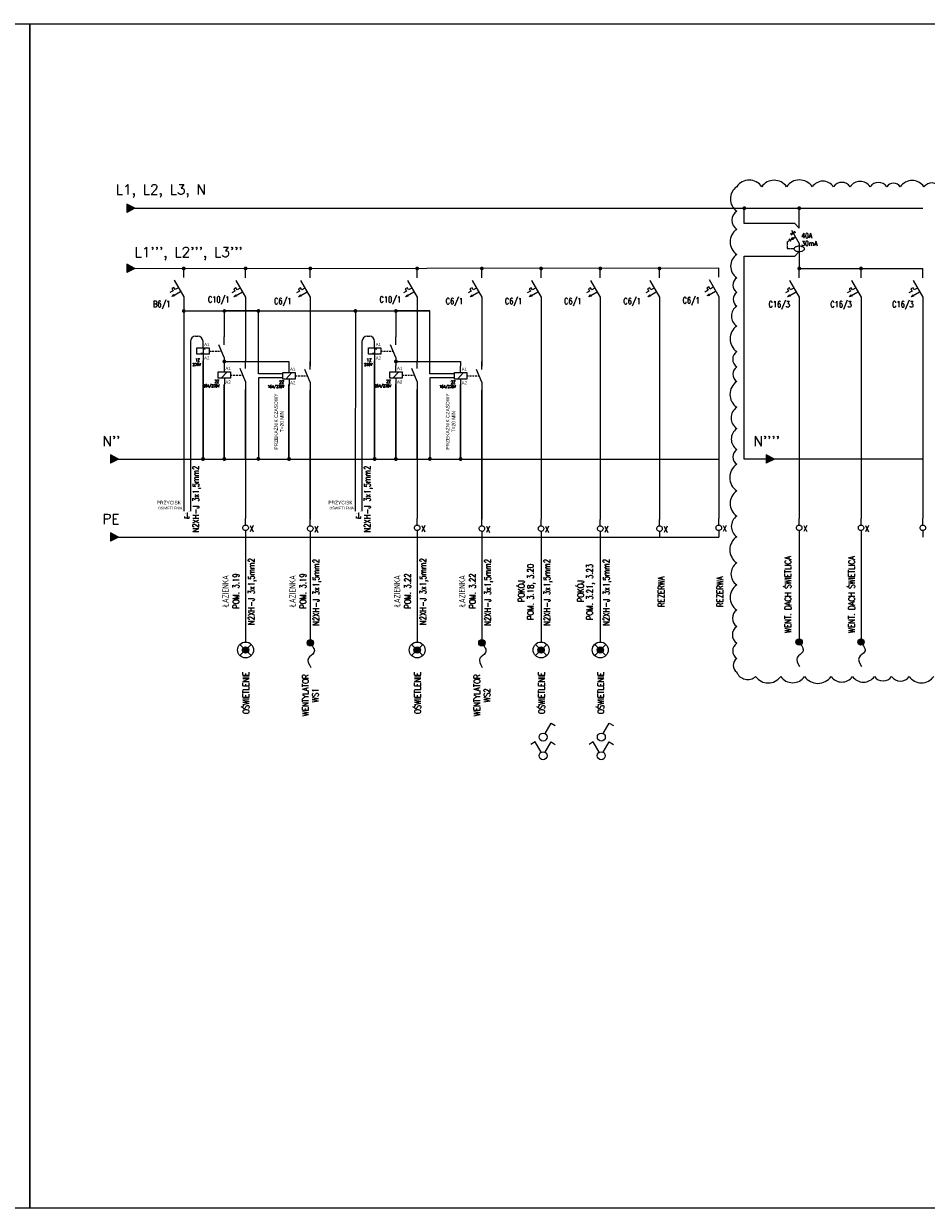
# Model space of a CAD drawing. Extents: x 2235 to 3915, y -856 to -559.
# Tile 5 of 7: x 3074 to 3300, y -856 to -559. Entities that reach past the tile are written whole.
import ezdxf
from ezdxf.enums import TextEntityAlignment as Align

# ---------------------------------------------------------------- set-up
doc = ezdxf.new("R2010")
doc.units = 0
doc.header["$MEASUREMENT"] = 0
for name, pattern in [('DASHED', [19.05, 12.7, -6.35]), ('HIDDEN', [0.375, 0.25, -0.125]), ('PIS1$025', [0]), ('PIS1$035', [0]), ('PIS1$10', [0])]:
    doc.linetypes.add(name, pattern=pattern)
for name, color, linetype in [('!!MF_schemat', 7, 'Continuous'), ('$TYPFIL_380V', 1, 'PIS1$025'), ('_E_aparaty', 7, 'Continuous'), ('_E_OSW', 7, 'Continuous'), ('A', 1, 'PIS1$025'), ('ATTEXT', 4, 'Continuous'), ('E_LOAD CIRCUIT', 7, 'Continuous'), ('E_PW', 255, 'DASHED'), ('hager_artno', 7, 'Continuous'), ('hager_descr', 7, 'Continuous'), ('hager_symbol', 7, 'Continuous'), ('MODBUS RTU', 4, 'Continuous'), ('przewody', 7, 'Continuous'), ('SCHEMAT', 7, 'Continuous'), ('WSCAD', 7, 'Continuous')]:
    doc.layers.add(name, color=color, linetype=linetype)
doc.styles.add('Hager_styl', font='SIMPLEX.SHX')
doc.styles.add('ROMANS', font='romans.shx', dxfattribs={"width": 0.8})

# ---------------------------------------------------------------- blocks, each defined once
blk = doc.blocks.new('ZAC-1_ZA1')
at = {"color": 1, "linetype": 'PIS1$035'}
for p, q in [((0.000002, 0.3), (0.000008, 1)), ((-0.000002, -0.3), (-0.000008, -1))]:
    blk.add_line(p, q, dxfattribs=at)
blk.add_lwpolyline([(-0.3, 0.000002), (-0.290999, 0.075002), (-0.262999, 0.144002), (-0.218998, 0.205002), (-0.160998, 0.253001), (-0.092998, 0.285001), (-0.018998, 0.299), (0.056002, 0.295), (0.128002, 0.270999), (0.191002, 0.230998), (0.243001, 0.175998), (0.279001, 0.109998), (0.298, 0.037998), (0.298, -0.038003), (0.278999, -0.110002), (0.242999, -0.176002), (0.190998, -0.231002), (0.127998, -0.271001), (0.055998, -0.295001), (-0.019003, -0.299), (-0.093002, -0.284999), (-0.161002, -0.252999), (-0.219002, -0.204998), (-0.263001, -0.144998), (-0.291001, -0.074998), (-0.3, 0.000002)], dxfattribs=at)
at = {"color": 1, "flags": 3}
for p in [(0, 1), (0, -1)]:
    blk.add_attdef('#PT_L_1', p, '', height=1, dxfattribs=at)
at = {"flags": 3}
for tag, p in [('$LIB1', (1, 1)), ('$LIB2', (1, 1)), ('$NOMENC', (1, 1)), ('$REP_UNIQ', (1, 1)), ('$PASSANT', (1, 1)), ('$FONCTION', (1, 1)), ('$CLASSE', (1, 1)), ('$BOITE', (1, 1)), ('$ORIGINE', (0, 0))]:
    blk.add_attdef(tag, p, '', height=1, dxfattribs=at)
at = {"color": 0, "width": 0.7}
for tag, p in [('$ZACISK', (0.3, 0.25)), ('$LISTWA', (0.3, -0.75))]:
    blk.add_attdef(tag, p, '', height=0.5, dxfattribs=at)
blk = doc.blocks.new('STYCZNIK 2Z')
for p, q in [((0, -5.25), (0, 0)), ((-18, -7.35), (-10, -7.35)), ((-18, -11.55), (-18, -7.35)), ((-12.05, -7.35), (-16.05, -11.55)), ((-14, -7.35), (-14, -3.15)), ((-10, -7.35), (-10, -11.55)), ((0, -13.65), (-3.58, -5.25)), ((-10, -11.55), (-18, -11.55)), ((-14, -11.55), (-14, -15.75)), ((0, -13.65), (0, -18.9))]:
    blk.add_line(p, q)
at = {"linetype": 'HIDDEN', "ltscale": 5}
blk.add_line((-10, -9.45), (-1.79, -9.45), dxfattribs=at)
at = {"width": 0.857143}
for s, p in [('A1', (-13.31, -6.13)), ('A2', (-13.31, -15.12))]:
    blk.add_text(s, height=2.1, dxfattribs=at).set_placement(p)
at = {"layer": 'hager_artno', "style": 'Hager_styl', "width": 0.761905}
blk.add_attdef('ART_NO', text='', height=1.79, dxfattribs=at).set_placement((-17.25, -19.84), align=Align.RIGHT)
at = {"layer": 'hager_descr', "style": 'Hager_styl', "width": 0.761905}
blk.add_attdef('DESCRIPTION', text='', height=1.79, dxfattribs=at).set_placement((-17.24, -17.44), align=Align.RIGHT)
at = {"layer": 'hager_symbol', "style": 'Hager_styl', "width": 0.761905}
blk.add_attdef('SYMBOL', text='', height=2.1, dxfattribs=at).set_placement((-17.26, -14.68), align=Align.RIGHT)
blk = doc.blocks.new('hager_138')
for p, q in [((0, -5.25), (0, 0)), ((-18, -7.35), (-10, -7.35)), ((-18, -11.55), (-18, -7.35)), ((-14, -7.35), (-14, -3.15)), ((-10, -7.35), (-10, -11.55)), ((0, -13.65), (-3.58, -5.25)), ((-10, -11.55), (-18, -11.55)), ((-15.4, -10.75), (-14, -10.75)), ((-14, -8.05), (-14, -10.75)), ((-14, -8.05), (-12.6, -8.05)), ((-14, -11.55), (-14, -15.75)), ((0, -13.65), (0, -18.9))]:
    blk.add_line(p, q)
at = {"linetype": 'HIDDEN', "ltscale": 5}
blk.add_line((-10, -9.45), (-1.79, -9.45), dxfattribs=at)
at = {"width": 0.857143}
for s, p in [('A1', (-13.31, -6.13)), ('A2', (-13.31, -15.12))]:
    blk.add_text(s, height=2.1, dxfattribs=at).set_placement(p)
at = {"layer": 'hager_artno', "style": 'Hager_styl', "width": 0.761905}
blk.add_attdef('ART_NO', text='', height=1.79, dxfattribs=at).set_placement((-17.71, -21.51), align=Align.RIGHT)
at = {"layer": 'hager_descr', "style": 'Hager_styl', "width": 0.761905}
blk.add_attdef('DESCRIPTION', text='', height=1.79, dxfattribs=at).set_placement((-17.71, -19.12), align=Align.RIGHT)
at = {"layer": 'hager_symbol', "style": 'Hager_styl', "width": 0.761905}
blk.add_attdef('SYMBOL', text='', height=2.1, dxfattribs=at).set_placement((-17.73, -16.36), align=Align.RIGHT)
blk = doc.blocks.new('*X19')
at = {"color": 0}
for p, q in [((44.28, -32.97), (44.26, -32.94)), ((44.28, -32.97), (44.96, -32.29)), ((44.42, -32.93), (44.35, -32.85)), ((44.56, -32.89), (44.44, -32.77)), ((44.53, -32.9), (45.02, -32.4)), ((44.69, -32.85), (44.53, -32.68)), ((44.83, -32.81), (44.61, -32.59)), ((44.97, -32.77), (44.7, -32.51)), ((44.78, -32.83), (45.09, -32.52)), ((45.11, -32.73), (44.79, -32.42)), ((45.12, -32.56), (44.88, -32.33)), ((45.03, -32.75), (45.15, -32.63))]:
    blk.add_line(p, q, dxfattribs=at)
blk = doc.blocks.new('ESKA_1FAZA')
for p, q in [((0, -7.73), (0, 0)), ((-8.8, -18.58), (-11.4, -20.08)), ((-8.07, -15.85), (-9.8, -16.85)), ((-9.8, -16.85), (-8.8, -18.58)), ((-7.07, -17.58), (-8.07, -15.85)), ((-8, -9.87), (0, -23.73)), ((-7.84, -22.24), (-2.64, -19.24)), ((-4.47, -16.08), (-7.07, -17.58)), ((-9.57, -23.24), (-8.09, -21.81)), ((-7.59, -22.67), (-9.57, -23.24)), ((-8.09, -21.81), (-7.59, -22.67)), ((0, -23.73), (0, -35))]:
    blk.add_line(p, q)
at = {"const_width": 0.4}
blk.add_lwpolyline([(-8, -9.87), (0, -23.73)], dxfattribs=at)
at = {"xscale": 2, "yscale": 2, "zscale": 2}
blk.add_blockref('*X19', (-97.98, 42.74), dxfattribs=at)
at = {"style": 'ROMANS', "width": 0.8}
for tag, p in [('NR', (1.58, -10.9)), ('TYP', (1.58, -18.99)), ('PAR', (1.58, -27.09))]:
    blk.add_attdef(tag, p, '', height=5, dxfattribs=at)
blk = doc.blocks.new('_E_Wypust')
at = {"linetype": 'ByBlock'}
h = blk.add_hatch(color=0, dxfattribs=at)
edge = h.paths.add_edge_path()
edge.add_arc((0, 0), 0.398, 0, 360)
at = {"color": 0, "linetype": 'ByBlock'}
blk.add_circle((0, 0), 0.398, dxfattribs=at)
blk.add_spline([(0, 0), (1.23, 0.46), (1.93, -0.24), (3.08, 0.05)], degree=3, dxfattribs=at)
blk = doc.blocks.new('*U173')
h = blk.add_hatch(color=0)
edge = h.paths.add_edge_path()
edge.add_arc((0, 0), 0.8, 0, 360)
at = {"color": 0, "linetype": 'ByBlock'}
for p, q in [((1.41, 1.41), (-1.41, -1.41)), ((-1.41, 1.41), (1.41, -1.41))]:
    blk.add_line(p, q, dxfattribs=at)
blk.add_circle((0, 0), 2, dxfattribs=at)
at = {"color": 0}
blk.add_circle((0, 0), 0.8, dxfattribs=at)
blk = doc.blocks.new('*U153')
at = {"color": 0, "linetype": 'ByBlock'}
for p, q in [((0.5, 0.87), (2, 3.46)), ((2, 3.46), (3.04, 2.86))]:
    blk.add_line(p, q, dxfattribs=at)
blk.add_circle((0, 0), 1, dxfattribs=at)
blk = doc.blocks.new('*U182')
at = {"color": 0, "linetype": 'ByBlock'}
for p, q in [((-2, 3.46), (-3.04, 2.86)), ((-0.5, 0.87), (-2, 3.46)), ((0.5, 0.87), (2, 3.46)), ((2, 3.46), (3.04, 2.86))]:
    blk.add_line(p, q, dxfattribs=at)
blk.add_circle((0, 0), 1, dxfattribs=at)
blk = doc.blocks.new('*X15')
at = {"color": 0}
for p, q in [((86.42, 151.16), (86.36, 151.22)), ((86.44, 151.32), (87.27, 152.15)), ((86.58, 151.19), (86.44, 151.32)), ((86.47, 151.17), (87.34, 152.04)), ((86.73, 151.21), (86.52, 151.42)), ((86.88, 151.24), (86.6, 151.52)), ((86.68, 151.21), (87.4, 151.92)), ((87.03, 151.26), (86.68, 151.61)), ((87.18, 151.29), (86.76, 151.71)), ((87.34, 151.31), (86.84, 151.81)), ((86.89, 151.24), (87.46, 151.81)), ((87.49, 151.34), (86.92, 151.9)), ((87.64, 151.36), (87, 152)), ((87.6, 151.58), (87.08, 152.1)), ((87.11, 151.28), (87.53, 151.7)), ((87.36, 152), (87.16, 152.2)), ((87.32, 151.31), (87.59, 151.59)), ((87.53, 151.34), (87.66, 151.48))]:
    blk.add_line(p, q, dxfattribs=at)
blk = doc.blocks.new('Różnicówka 1-faz')
for p, q in [((0, -27.8), (0, -6.9)), ((-9.2, -33.5), (-4.3, -30.7)), ((-8.5, -34.6), (-3.7, -31.8)), ((-8, -29.9), (0, -43.8)), ((-6.7, -38.4), (-4, -36.8)), ((-10.7, -38.8), (-9, -41.7)), ((-7.2, -37.5), (-9, -39.7)), ((-9, -39.7), (-6.1, -39.2)), ((-7.2, -37.5), (-6.1, -39.2)), ((0, -43.8), (0, -70))]:
    blk.add_line(p, q)
at = {"linetype": 'HIDDEN'}
for p, q in [((-12.5, -41.8), (-9.9, -40.2)), ((-12.5, -41.8), (-12.5, -49.3)), ((-5.5, -49.3), (-12.5, -49.3))]:
    blk.add_line(p, q, dxfattribs=at)
at = {"const_width": 0.4}
blk.add_lwpolyline([(-8, -29.9), (0, -43.8)], dxfattribs=at)
blk.add_lwpolyline([(5.4, -49.3, 0.174704), (5.1, -48.3, 0.104203), (3.8, -47.3, 0.064948), (2.2, -46.8, 0.051099), (0, -46.5, 0.051099), (-2.2, -46.8, 0.064948), (-3.9, -47.3, 0.104203), (-5.2, -48.3, 0.174704), (-5.5, -49.3, 0.174704), (-5.2, -50.2, 0.104203), (-3.9, -51.2, 0.064948), (-2.2, -51.8, 0.051099), (0, -52, 0.051099), (2.2, -51.8, 0.064948), (3.8, -51.2, 0.104203), (5.1, -50.2, 0.174704)], format="xyb", close=True)
at = {"xscale": 2, "yscale": 2, "zscale": 2}
blk.add_blockref('*X15', (-181.6, -342), dxfattribs=at)
at = {"style": 'ROMANS', "width": 0.8, "flags": 4}
for tag, p in [('TYP', (2.3, -29.9)), ('IN', (2.3, -38)), ('ID', (2.3, -46.1))]:
    blk.add_attdef(tag, p, '', height=5, dxfattribs=at)

msp = doc.modelspace()

# ---------------------------------------------------------------- hatches: boundary and pattern name
at = {"layer": 'E_LOAD CIRCUIT', "lineweight": 0, "ltscale": 0.051}
h = msp.add_hatch(color=4, dxfattribs=at)
h.dxf.hatch_style = 1
h.paths.add_polyline_path([(3095.37, -666.88), (3095.37, -667.91), (3097.44, -667.91)])
h.paths.add_polyline_path([(3095.37, -667.91), (3095.37, -668.94), (3097.44, -667.91)])
h = msp.add_hatch(color=4, dxfattribs=at)
h.dxf.hatch_style = 1
h.paths.add_polyline_path([(3259.89, -666.88), (3259.89, -667.91), (3261.96, -667.91)])
h.paths.add_polyline_path([(3259.89, -667.91), (3259.89, -668.94), (3261.96, -667.91)])
at = {"layer": 'WSCAD', "linetype": 'Continuous'}
h = msp.add_hatch(color=256, dxfattribs=at)
h.dxf.hatch_style = 1
h.paths.add_polyline_path([(3099.47, -603.99), (3099.47, -605.02), (3101.54, -605.02)])
h.paths.add_polyline_path([(3099.47, -605.02), (3099.47, -606.05), (3101.54, -605.02)])
h = msp.add_hatch(color=256, dxfattribs=at)
h.dxf.hatch_style = 1
h.paths.add_polyline_path([(3099.47, -619.08), (3099.47, -620.12), (3101.54, -620.12)])
h.paths.add_polyline_path([(3099.47, -620.12), (3099.47, -621.15), (3101.54, -620.12)])
h = msp.add_hatch(color=256, dxfattribs=at)
edge = h.paths.add_edge_path()
edge.add_arc((3113.77, -620.11), 0.175, 0, 360)
h = msp.add_hatch(color=256, dxfattribs=at)
edge = h.paths.add_edge_path()
edge.add_arc((3268.18, -620.11), 0.175, 0, 360)
h = msp.add_hatch(color=256, dxfattribs=at)
edge = h.paths.add_edge_path()
edge.add_arc((3283.69, -620.11), 0.175, 0, 360)
h = msp.add_hatch(color=3, dxfattribs=at)
h.dxf.hatch_style = 1
h.paths.add_polyline_path([(3095.37, -686.43), (3095.37, -687.46), (3097.44, -687.46)])
h.paths.add_polyline_path([(3097.44, -687.46), (3095.37, -687.46), (3095.37, -688.49)])

# ---------------------------------------------------------------- linework, layer by layer
at = {"layer": '!!MF_schemat', "lineweight": -3}
for p, q in [((3123.95, -630.78), (3123.95, -637.24)), ((3167, -630.78), (3167, -637.24))]:
    msp.add_line(p, q, dxfattribs=at)
for points in [[(3116.76, -637.1), (3117.29, -637.1)], [(3159.81, -637.1), (3160.34, -637.1)]]:
    msp.add_lwpolyline(points, dxfattribs=at)
at = {"layer": '$TYPFIL_380V', "color": 4, "linetype": 'PIS1$10'}
for p, q in [((3129.29, -687.46), (3129.29, -713.77)), ((3145.52, -687.66), (3145.52, -713.97)), ((3172.34, -687.46), (3172.34, -713.77)), ((3188.57, -687.66), (3188.57, -713.97)), ((3203.42, -687.66), (3203.42, -713.97)), ((3218.28, -687.66), (3218.28, -713.97)), ((3268.18, -687.46), (3268.18, -713.77)), ((3283.7, -687.46), (3283.7, -713.77))]:
    msp.add_line(p, q, dxfattribs=at)
for p, q in [((3115.43, -638.44), (3115.43, -679.38)), ((3158.47, -638.44), (3158.47, -679.38)), ((3114.07, -682.72), (3114.07, -682.27)), ((3114.6, -682.72), (3114.07, -682.72)), ((3114.6, -681.35), (3114.6, -682.72)), ((3114.6, -682.72), (3115.13, -682.72)), ((3115.13, -682.72), (3115.13, -682.27)), ((3157.12, -682.72), (3157.12, -682.27)), ((3157.65, -682.72), (3157.12, -682.72)), ((3157.65, -681.35), (3157.65, -682.72)), ((3157.65, -682.72), (3158.18, -682.72)), ((3158.18, -682.72), (3158.18, -682.27))]:
    msp.add_line(p, q)
for points in [[(3129.29, -629.06), (3129.29, -643.54)], [(3129.29, -629.06), (3129.29, -643.54)], [(3172.34, -629.06), (3172.34, -643.54)], [(3172.34, -629.06), (3172.34, -643.54)], [(3113.78, -630.78), (3113.77, -679.38)], [(3156.83, -630.78), (3156.82, -679.38)], [(3268.19, -630.78), (3268.18, -682.81)], [(3283.7, -630.78), (3283.7, -643.54)], [(3283.7, -630.78), (3283.7, -682.81)], [(3299.2, -630.78), (3299.2, -643.54)], [(3299.2, -630.78), (3299.2, -682.81)], [(3113.77, -679.38), (3113.77, -680.93)], [(3115.43, -679.38), (3115.43, -680.93)], [(3156.82, -679.38), (3156.82, -680.93)], [(3158.47, -679.38), (3158.47, -680.93)]]:
    msp.add_lwpolyline(points)
for centre, start, end in [((3116.76, -638.44), 90, 180), ((3117.29, -638.44), 0, 90), ((3159.81, -638.44), 90, 180), ((3160.34, -638.44), 0, 90)]:
    msp.add_arc(centre, 1.33, start, end)
for points in [[(3115.43, -680.93), (3115.41, -680.89), (3113.78, -681.76), (3113.76, -681.72)], [(3158.47, -680.93), (3158.45, -680.89), (3156.83, -681.76), (3156.81, -681.72)]]:
    msp.add_trace(points)
at = {"layer": 'E_LOAD CIRCUIT', "color": 0, "lineweight": 0, "ltscale": 0.051}
for p, q in [((3101.54, -605.02), (3099.47, -603.99)), ((3099.47, -603.99), (3099.47, -606.05)), ((3101.54, -605.02), (3099.47, -606.05)), ((3101.54, -620.12), (3099.47, -619.08)), ((3099.47, -619.08), (3099.47, -621.15)), ((3101.54, -620.12), (3099.47, -621.15))]:
    msp.add_line(p, q, dxfattribs=at)
at = {"layer": 'E_LOAD CIRCUIT', "color": 4, "lineweight": 0, "ltscale": 0.051}
for p, q in [((3097.44, -667.91), (3095.37, -666.88)), ((3095.37, -666.88), (3095.37, -668.94)), ((3097.44, -667.91), (3095.37, -668.94)), ((3261.96, -667.91), (3259.89, -666.88)), ((3259.89, -666.88), (3259.89, -668.94)), ((3261.96, -667.91), (3259.89, -668.94))]:
    msp.add_line(p, q, dxfattribs=at)
at = {"layer": 'E_LOAD CIRCUIT', "color": 3, "lineweight": 0, "ltscale": 0.051}
for p, q in [((3097.44, -687.46), (3095.37, -686.43)), ((3095.37, -686.43), (3095.37, -688.49)), ((3097.44, -687.46), (3095.37, -688.49))]:
    msp.add_line(p, q, dxfattribs=at)
at = {"layer": 'MODBUS RTU', "linetype": 'Continuous'}
for p, q in [((3268.19, -610.04), (3267.05, -608.81)), ((3268.18, -615.87), (3267.05, -617.04))]:
    msp.add_line(p, q, dxfattribs=at)
at = {"layer": 'MODBUS RTU', "color": 1, "linetype": 'Continuous'}
msp.add_lwpolyline([(3303.59, -599.86, 0.520567), (3299.48, -599.62, 0.520567), (3293.55, -599.62, 0.520567), (3290.13, -599.62, 0.520567), (3285.96, -599.62, 0.520567), (3280.96, -599.62, 0.520567), (3276.77, -599.62, 0.520567), (3271.48, -599.62, 0.520567), (3264.99, -599.62, 0.520567), (3258.8, -599.62, 0.520567), (3252.5, -599.62, 0.520567), (3252.5, -605.74, 0.520567), (3252.5, -610.32, 0.520567), (3252.5, -616.6, 0.520567), (3252.5, -622.48, 0.520567), (3252.5, -626.12, 0.520567), (3252.5, -629.56, 0.520567), (3252.5, -634.56, 0.520567), (3252.5, -640.94, 0.520567), (3252.5, -644.8, 0.520567), (3252.5, -648.45, 0.520567), (3252.5, -654.93, 0.520567), (3252.5, -660.28, 0.520567), (3252.5, -665.52, 0.520567), (3252.5, -669.22, 0.520567), (3252.5, -675.88, 0.520567), (3252.5, -682.19, 0.520567), (3252.5, -687.37, 0.520567), (3252.5, -693.95, 0.520567), (3252.5, -699.45, 0.520567), (3252.5, -705.75, 0.520567), (3252.5, -709.9, 0.520567), (3252.5, -714.07, 0.520567), (3252.5, -717.93, 0.520567), (3252.5, -721.32, 0.520567), (3257.25, -722.41, 0.520567), (3263.54, -722.41, 0.520567), (3269.53, -722.41, 0.520567), (3276.18, -722.41, 0.520567), (3281.56, -722.41, 0.520567), (3287.06, -722.41, 0.520567), (3291.38, -722.41, 0.520567), (3295.77, -722.41, 0.520567), (3301.95, -722.41, 0.520567)], format="xyb", dxfattribs=at)
at = {"layer": 'MODBUS RTU', "linetype": 'Continuous'}
for points in [[(3267.05, -608.81), (3254.41, -608.81), (3254.41, -605.02)], [(3299.2, -667.91), (3254.41, -667.91), (3254.41, -617.04)], [(3254.41, -617.04), (3267.05, -617.04)], [(3138.66, -647.57), (3132.49, -647.57), (3132.49, -667.88)], [(3181.71, -647.57), (3175.54, -647.57), (3175.54, -667.88)]]:
    msp.add_lwpolyline(points, dxfattribs=at)
at = {"layer": 'przewody', "const_width": 0.476}
for points in [[(3254.17, -605.02, 1), (3254.65, -605.02, 1)], [(3267.95, -605.02, 1), (3268.43, -605.02, 1)], [(3113.54, -620.12, 1), (3114.02, -620.12, 1)], [(3129.05, -620.12, 1), (3129.52, -620.12, 1)], [(3145.28, -620.12, 1), (3145.76, -620.12, 1)], [(3172.1, -620.12, 1), (3172.57, -620.12, 1)], [(3188.33, -620.12, 1), (3188.8, -620.12, 1)], [(3203.19, -620.12, 1), (3203.66, -620.12, 1)], [(3218.05, -620.12, 1), (3218.52, -620.12, 1)], [(3232.9, -620.12, 1), (3233.38, -620.12, 1)], [(3267.95, -620.12, 1), (3268.43, -620.12, 1)], [(3283.46, -620.12, 1), (3283.93, -620.12, 1)], [(3113.54, -630.78, 1), (3114.02, -630.78, 1)], [(3123.72, -630.78, 1), (3124.19, -630.78, 1)], [(3132.26, -630.78, 1), (3132.73, -630.78, 1)], [(3156.59, -630.78, 1), (3157.07, -630.78, 1)], [(3166.76, -630.78, 1), (3167.24, -630.78, 1)], [(3123.72, -643.44, 1), (3124.19, -643.44, 1)], [(3166.76, -643.44, 1), (3167.24, -643.44, 1)]]:
    msp.add_lwpolyline(points, format="xyb", close=True, dxfattribs=at)
at = {"layer": 'przewody', "color": 4}
for points in [[(3118.62, -667.87), (3118.62, -643.24)], [(3161.67, -667.87), (3161.67, -643.24)], [(3123.95, -667.87), (3123.95, -649.21)], [(3140.18, -667.87), (3140.18, -649.21)], [(3167, -667.87), (3167, -649.21)], [(3183.23, -667.87), (3183.23, -649.21)]]:
    msp.add_lwpolyline(points, close=True, dxfattribs=at)
at = {"layer": 'przewody'}
for points in [[(3129.29, -650.44), (3129.29, -667.95)], [(3145.52, -650.64), (3145.52, -683.01)], [(3172.34, -650.44), (3172.34, -667.95)], [(3188.57, -650.64), (3188.57, -683.01)]]:
    msp.add_lwpolyline(points, close=True, dxfattribs=at)
at = {"layer": 'przewody', "color": 4, "const_width": 0.476}
for points in [[(3118.38, -667.87, 1), (3118.86, -667.87, 1)], [(3118.38, -667.91, 1), (3118.86, -667.91, 1)], [(3123.72, -667.87, 1), (3124.19, -667.87, 1)], [(3123.72, -667.91, 1), (3124.19, -667.91, 1)], [(3132.25, -667.84, 1), (3132.73, -667.84, 1)], [(3132.25, -667.88, 1), (3132.73, -667.88, 1)], [(3139.95, -667.87, 1), (3140.42, -667.87, 1)], [(3139.95, -667.91, 1), (3140.42, -667.91, 1)], [(3161.43, -667.87, 1), (3161.91, -667.87, 1)], [(3161.43, -667.91, 1), (3161.91, -667.91, 1)], [(3166.76, -667.87, 1), (3167.24, -667.87, 1)], [(3166.76, -667.91, 1), (3167.24, -667.91, 1)], [(3175.3, -667.84, 1), (3175.78, -667.84, 1)], [(3175.3, -667.88, 1), (3175.78, -667.88, 1)], [(3183, -667.87, 1), (3183.47, -667.87, 1)], [(3183, -667.91, 1), (3183.47, -667.91, 1)]]:
    msp.add_lwpolyline(points, format="xyb", close=True, dxfattribs=at)
at = {"layer": 'SCHEMAT'}
for p, q in [((3129.29, -650.44), (3129.29, -682.81)), ((3172.34, -650.44), (3172.34, -682.81))]:
    msp.add_line(p, q, dxfattribs=at)
at = {"layer": 'WSCAD', "linetype": 'Continuous'}
for p, q in [((3099.51, -605.02), (3299.2, -605.02)), ((3101.54, -620.12), (3248, -619.92)), ((3268.19, -620.12), (3299.2, -620.12)), ((3113.78, -630.78), (3175.55, -630.78)), ((3145.52, -630.78), (3145.52, -644.64)), ((3188.57, -630.78), (3188.57, -644.64)), ((3203.42, -630.78), (3203.42, -683.01)), ((3218.28, -630.78), (3218.28, -683.02)), ((3233.14, -630.78), (3233.14, -683.02)), ((3248, -630.58), (3248, -682.81)), ((3123.95, -643.44), (3140.18, -643.44)), ((3140.18, -643.44), (3140.18, -644.64)), ((3167, -643.44), (3183.23, -643.44)), ((3183.23, -643.44), (3183.23, -644.64))]:
    msp.add_line(p, q, dxfattribs=at)
at = {"layer": 'WSCAD', "color": 4, "linetype": 'Continuous'}
msp.add_line((3097.44, -667.91), (3248, -667.91), dxfattribs=at)
at = {"layer": 'WSCAD', "color": 3, "linetype": 'Continuous'}
msp.add_line((3097.44, -687.46), (3248, -687.46), dxfattribs=at)
at = {"layer": 'WSCAD', "linetype": 'Continuous'}
for points in [[(2655.18, -558.75), (3075.18, -558.75), (3075.18, -855.75), (2655.18, -855.75)], [(3075.18, -558.75), (3495.18, -558.75), (3495.18, -855.75), (3075.18, -855.75)]]:
    msp.add_lwpolyline(points, close=True, dxfattribs=at)
for points in [[(3138.66, -646.54), (3132.5, -646.54), (3132.5, -630.78), (3123.95, -630.78)], [(3181.71, -646.54), (3175.55, -646.54), (3175.55, -630.78), (3167, -630.78)]]:
    msp.add_lwpolyline(points, dxfattribs=at)

# ---------------------------------------------------------------- block references
at = {"layer": '_E_aparaty', "xscale": 0.2402917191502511, "yscale": 0.2402917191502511, "zscale": 0.2402917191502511}
msp.add_blockref('Różnicówka 1-faz', (3268.19, -603.37), dxfattribs=at).add_auto_attribs({'IN': '40A', 'ID': '30mA'})
at = {"layer": '_E_aparaty'}
ref = msp.add_blockref('ESKA_1FAZA', (3113.78, -620.04), dxfattribs=dict(at, xscale=0.3045846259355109, yscale=0.3045846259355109, zscale=0.3045846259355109))
ref.add_attrib('PAR', 'B6/1', (3106.08, -629.79), dxfattribs={"layer": '0', "height": 1.523, "style": 'ROMANS', "width": 0.8})
ref = msp.add_blockref('ESKA_1FAZA', (3129.29, -620.12), dxfattribs=dict(at, xscale=0.3045846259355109, yscale=0.3045846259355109, zscale=0.3045846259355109))
ref.add_attrib('PAR', 'C10/1', (3119.84, -628.65), dxfattribs={"layer": '0', "height": 1.523, "style": 'ROMANS', "width": 0.8})
ref = msp.add_blockref('ESKA_1FAZA', (3145.52, -620.12), dxfattribs=dict(at, xscale=0.3045846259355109, yscale=0.3045846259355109, zscale=0.3045846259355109))
ref.add_attrib('PAR', 'C6/1', (3136.44, -629.07), dxfattribs={"layer": '0', "height": 1.523, "style": 'ROMANS', "width": 0.8})
ref = msp.add_blockref('ESKA_1FAZA', (3172.34, -620.12), dxfattribs=dict(at, xscale=0.3045846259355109, yscale=0.3045846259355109, zscale=0.3045846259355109))
ref.add_attrib('PAR', 'C10/1', (3162.89, -628.65), dxfattribs={"layer": '0', "height": 1.523, "style": 'ROMANS', "width": 0.8})
ref = msp.add_blockref('ESKA_1FAZA', (3188.57, -620.12), dxfattribs=dict(at, xscale=0.3045846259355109, yscale=0.3045846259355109, zscale=0.3045846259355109))
ref.add_attrib('PAR', 'C6/1', (3179.48, -629.07), dxfattribs={"layer": '0', "height": 1.523, "style": 'ROMANS', "width": 0.8})
ref = msp.add_blockref('ESKA_1FAZA', (3203.42, -620.12), dxfattribs=dict(at, xscale=0.3045846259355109, yscale=0.3045846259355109, zscale=0.3045846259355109))
ref.add_attrib('PAR', 'C6/1', (3194.34, -629.07), dxfattribs={"layer": '0', "height": 1.523, "style": 'ROMANS', "width": 0.8})
ref = msp.add_blockref('ESKA_1FAZA', (3218.28, -620.12), dxfattribs=dict(at, xscale=0.3045846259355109, yscale=0.3045846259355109, zscale=0.3045846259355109))
ref.add_attrib('PAR', 'C6/1', (3209.2, -629.07), dxfattribs={"layer": '0', "height": 1.523, "style": 'ROMANS', "width": 0.8})
ref = msp.add_blockref('ESKA_1FAZA', (3233.14, -620.12), dxfattribs=dict(at, xscale=0.3045846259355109, yscale=0.3045846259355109, zscale=0.3045846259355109))
ref.add_attrib('PAR', 'C6/1', (3224.06, -629.07), dxfattribs={"layer": '0', "height": 1.523, "style": 'ROMANS', "width": 0.8})
ref = msp.add_blockref('ESKA_1FAZA', (3248, -619.92), dxfattribs=dict(at, xscale=0.3045846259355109, yscale=0.3045846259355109, zscale=0.3045846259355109))
ref.add_attrib('PAR', 'C6/1', (3238.92, -628.87), dxfattribs={"layer": '0', "height": 1.523, "style": 'ROMANS', "width": 0.8})
ref = msp.add_blockref('ESKA_1FAZA', (3268.19, -620.12), dxfattribs=dict(at, xscale=0.3045846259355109, yscale=0.3045846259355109, zscale=0.3045846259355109))
ref.add_attrib('PAR', 'C16/3', (3260.49, -629.86), dxfattribs={"layer": '0', "height": 1.523, "style": 'ROMANS', "width": 0.8})
ref = msp.add_blockref('ESKA_1FAZA', (3283.7, -620.12), dxfattribs=dict(at, xscale=0.3045846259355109, yscale=0.3045846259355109, zscale=0.3045846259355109))
ref.add_attrib('PAR', 'C16/3', (3275.99, -629.86), dxfattribs={"layer": '0', "height": 1.523, "style": 'ROMANS', "width": 0.8})
ref = msp.add_blockref('ESKA_1FAZA', (3299.2, -620.12), dxfattribs=dict(at, xscale=0.3045846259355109, yscale=0.3045846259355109, zscale=0.3045846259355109))
ref.add_attrib('PAR', 'C16/3', (3291.5, -629.86), dxfattribs={"layer": '0', "height": 1.523, "style": 'ROMANS', "width": 0.8})
at = {"layer": '_E_OSW', "linetype": 'ByBlock'}
for name, p in [('*U173', (3129.29, -715.77)), ('*U173', (3172.34, -715.77)), ('*U173', (3203.42, -715.77)), ('*U173', (3218.28, -715.77)), ('*U153', (3203.94, -737.6)), ('*U153', (3218.54, -737.6)), ('*U182', (3203.92, -742.29)), ('*U182', (3218.52, -742.29))]:
    msp.add_blockref(name, p, dxfattribs=at)
at = {"layer": 'A', "xscale": 2.3232, "yscale": 2.3232, "zscale": 2.3232}
for p in [(3129.29, -685.14), (3145.52, -685.34), (3172.34, -685.14), (3188.57, -685.34), (3203.42, -685.34), (3218.28, -685.34), (3233.14, -685.34), (3248, -685.14), (3268.18, -685.14), (3283.7, -685.14), (3299.2, -685.14)]:
    msp.add_blockref('ZAC-1_ZA1', p, dxfattribs=at)
at = {"layer": 'E_PW', "linetype": 'Continuous', "xscale": 2, "yscale": 2, "zscale": 2, "rotation": 270}
for p in [(3145.52, -713.97), (3188.57, -713.97), (3268.16, -713.77), (3283.68, -713.77)]:
    msp.add_blockref('_E_Wypust', p, dxfattribs=at)
at = {"layer": 'przewody', "linetype": 'Continuous'}
ref = msp.add_blockref('STYCZNIK 2Z', (3129.29, -643.24), dxfattribs=dict(at, xscale=0.3808880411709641, yscale=0.3808880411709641, zscale=0.3808880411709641))
ref.add_attrib('SYMBOL', '2Z', dxfattribs={"layer": 'hager_symbol', "height": 0.8, "style": 'Hager_styl', "width": 0.761905}).set_placement((3122.71, -648.83), align=Align.RIGHT)
ref.add_attrib('DESCRIPTION', '25A/230V', dxfattribs={"layer": 'hager_descr', "height": 0.68, "style": 'Hager_styl', "width": 0.761905}).set_placement((3122.72, -649.88), align=Align.RIGHT)
ref = msp.add_blockref('STYCZNIK 2Z', (3145.52, -643.44), dxfattribs=dict(at, xscale=0.3808880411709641, yscale=0.3808880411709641, zscale=0.3808880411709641))
ref.add_attrib('SYMBOL', '2Z', dxfattribs={"layer": 'hager_symbol', "height": 0.8, "style": 'Hager_styl', "width": 0.761905}).set_placement((3138.94, -649.03), align=Align.RIGHT)
ref.add_attrib('DESCRIPTION', '16A/230V', dxfattribs={"layer": 'hager_descr', "height": 0.68, "style": 'Hager_styl', "width": 0.761905}).set_placement((3138.95, -650.08), align=Align.RIGHT)
ref = msp.add_blockref('STYCZNIK 2Z', (3172.34, -643.24), dxfattribs=dict(at, xscale=0.3808880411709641, yscale=0.3808880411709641, zscale=0.3808880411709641))
ref.add_attrib('SYMBOL', '2Z', dxfattribs={"layer": 'hager_symbol', "height": 0.8, "style": 'Hager_styl', "width": 0.761905}).set_placement((3165.76, -648.83), align=Align.RIGHT)
ref.add_attrib('DESCRIPTION', '25A/230V', dxfattribs={"layer": 'hager_descr', "height": 0.68, "style": 'Hager_styl', "width": 0.761905}).set_placement((3165.77, -649.88), align=Align.RIGHT)
ref = msp.add_blockref('STYCZNIK 2Z', (3188.57, -643.44), dxfattribs=dict(at, xscale=0.3808880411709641, yscale=0.3808880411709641, zscale=0.3808880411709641))
ref.add_attrib('SYMBOL', '2Z', dxfattribs={"layer": 'hager_symbol', "height": 0.8, "style": 'Hager_styl', "width": 0.761905}).set_placement((3181.99, -649.03), align=Align.RIGHT)
ref.add_attrib('DESCRIPTION', '16A/230V', dxfattribs={"layer": 'hager_descr', "height": 0.68, "style": 'Hager_styl', "width": 0.761905}).set_placement((3182, -650.08), align=Align.RIGHT)
at = {"layer": 'SCHEMAT', "color": 4}
ref = msp.add_blockref('hager_138', (3123.95, -637.24), dxfattribs=dict(at, xscale=0.3808880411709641, yscale=0.3808880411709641, zscale=0.3808880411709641))
ref.add_attrib('SYMBOL', '1Z', dxfattribs={"layer": 'hager_symbol', "height": 0.8, "style": 'Hager_styl', "width": 0.761905}).set_placement((3117.83, -643.47), align=Align.RIGHT)
ref.add_attrib('DESCRIPTION', '230V', dxfattribs={"layer": 'hager_descr', "height": 0.68, "style": 'Hager_styl', "width": 0.761905}).set_placement((3118.02, -644.52), align=Align.RIGHT)
ref = msp.add_blockref('hager_138', (3167, -637.24), dxfattribs=dict(at, xscale=0.3808880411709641, yscale=0.3808880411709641, zscale=0.3808880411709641))
ref.add_attrib('SYMBOL', '1Z', dxfattribs={"layer": 'hager_symbol', "height": 0.8, "style": 'Hager_styl', "width": 0.761905}).set_placement((3160.88, -643.47), align=Align.RIGHT)
ref.add_attrib('DESCRIPTION', '230V', dxfattribs={"layer": 'hager_descr', "height": 0.68, "style": 'Hager_styl', "width": 0.761905}).set_placement((3161.06, -644.52), align=Align.RIGHT)

# ---------------------------------------------------------------- texts
at = {"width": 0.8}
for tag, p in [('PRZEKAŹNIK CZASOWY', (3137.39, -658.5)), ('PRZEKAŹNIK CZASOWY', (3180.44, -658.5)), ('T=20 MIN', (3138.87, -658.5)), ('T=20 MIN', (3181.92, -658.5))]:
    msp.add_attdef(tag, text='', height=0.905, rotation=90, dxfattribs=at).set_placement(p, align=Align.CENTER)
for tag, height, p in [('PRZYCISK', 0.905, (3110.05, -679.28)), ('OŚWIETLENIA', 0.667, (3110.36, -680.54)), ('PRZYCISK', 0.905, (3153.1, -679.28)), ('OŚWIETLENIA', 0.667, (3153.41, -680.54))]:
    msp.add_attdef(tag, text='', height=height, dxfattribs=at).set_placement(p, align=Align.CENTER)
at = {"layer": 'ATTEXT', "color": 0, "lineweight": 0, "char_height": 2.5, "attachment_point": 1, "style": 'ROMANS'}
for s, insert in [('\\pi3.40323;{\\Fromans|c238;\\W1;L1, L2, L3, N}', (3093.33, -599.06)), ("\\pi1.20084;{\\Fromans|c238;\\W1;L1''', L2''', L3'''}", (3100.25, -614.75))]:
    msp.add_mtext_dynamic_manual_height_columns(s, width=32.7588, gutter_width=1.56, heights=[0], dxfattribs=dict(at, insert=insert))
at = {"layer": 'ATTEXT', "lineweight": 0, "char_height": 2.5, "attachment_point": 1, "style": 'ROMANS'}
for s, insert in [("\\pi14.35561;{\\Fromans|c238;\\W1;N''}", (3079.01, -662.14)), ("\\pi13.16513;{\\Fromans|c238;\\W1;N''''}", (3243.53, -662.14))]:
    msp.add_mtext_dynamic_manual_height_columns(s, width=32.7588, gutter_width=1.56, heights=[0], dxfattribs=dict(at, insert=insert))
at = {"layer": 'ATTEXT', "color": 3, "lineweight": 0, "insert": (3079.01, -681.69), "char_height": 2.5, "attachment_point": 1, "style": 'ROMANS'}
msp.add_mtext_dynamic_manual_height_columns('\\pi14.35561;{\\Fromans|c238;\\W1;PE}', width=32.7588, gutter_width=1.56, heights=[0], dxfattribs=at)
at = {"layer": 'WSCAD', "style": 'ROMANS', "width": 0.8}
for s, p in [('N2XH-J 3x1,5mm2', (3117.05, -677.93)), ('N2XH-J 3x1,5mm2', (3160.07, -677.93)), ('WENT. DACH ŚWIETLICA', (3265.1, -701.86)), ('WENT. DACH ŚWIETLICA', (3281.09, -701.86)), ('N2XH-J 3x1,5mm2', (3131, -701.12)), ('N2XH-J 3x1,5mm2', (3147.23, -701.32)), ('N2XH-J 3x1,5mm2', (3174.05, -701.12)), ('N2XH-J 3x1,5mm2', (3190.28, -701.32)), ('N2XH-J 3x1,5mm2', (3205.14, -701.32)), ('N2XH-J 3x1,5mm2', (3220, -701.32)), ('ŁAZIENKA', (3124.24, -701)), ('POM. 3.19', (3126.87, -701)), ('ŁAZIENKA', (3141.05, -701)), ('POM. 3.19', (3143.68, -701)), ('ŁAZIENKA', (3167.29, -701)), ('POM. 3.22', (3169.92, -701)), ('ŁAZIENKA', (3183.59, -701)), ('POM. 3.22', (3186.22, -701)), ('POM. 3.18, 3.20', (3201.01, -701.2)), ('POM. 3.21, 3.23', (3215.87, -701.2)), ('REZERWA', (3233.58, -701.12)), ('REZERWA', (3248.3, -701.12)), ('POKÓJ', (3198.21, -701)), ('POKÓJ', (3213.07, -701)), ('OŚWIETLENIE', (3129.15, -726.53)), ('WENTYLATOR', (3144.32, -727.12)), ('OŚWIETLENIE', (3172.2, -726.53)), ('WENTYLATOR', (3187.37, -727.12)), ('OŚWIETLENIE', (3203.29, -726.53)), ('OŚWIETLENIE', (3218.15, -726.53)), ('WS1', (3146.78, -727.12)), ('WS2', (3189.83, -727.12))]:
    msp.add_text(s, height=1.584, rotation=90, dxfattribs=at).set_placement(p, align=Align.MIDDLE)
for p in [(3130.8, -685.32), (3147.03, -685.52), (3173.85, -685.32), (3190.08, -685.52), (3204.94, -685.52), (3219.8, -685.52), (3234.66, -685.52), (3249.52, -685.31), (3269.69, -685.31), (3285.21, -685.32)]:
    msp.add_text('X', height=1.58, dxfattribs=at).set_placement(p, align=Align.MIDDLE)

doc.saveas('drawing.dxf')
